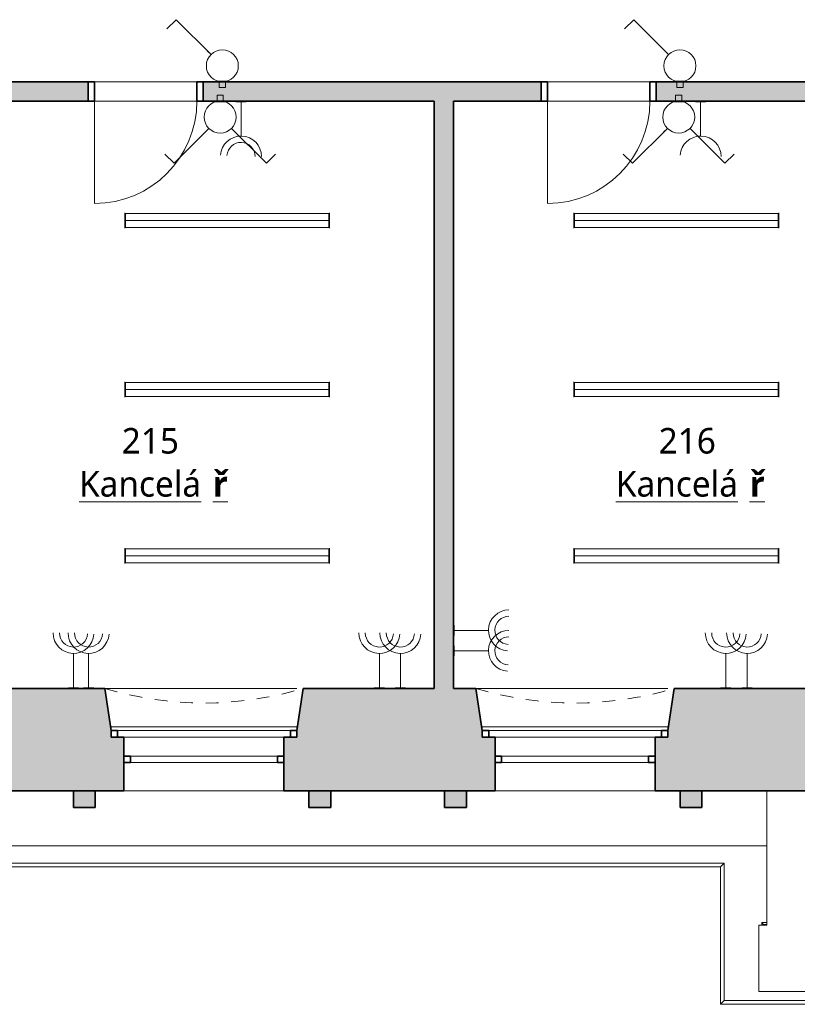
# Model space of a CAD drawing. Header units: metres. Extents: x -0.2 to 46.8, y -4.9 to 28.
# Tile 4 of 15: x 11.3 to 17.4, y -1.3 to 6.4. Entities that reach past the tile are written whole.
import ezdxf

# ---------------------------------------------------------------- set-up
doc = ezdxf.new("R2010")
doc.units = ezdxf.units.M
doc.linetypes.add('AV - Cerch_ 1 tecka 4mm', pattern=[0.006, 0.004, -0.001, 0, -0.001])
doc.layers.add('AV-MISTNOSTI', color=5, linetype='Continuous', lineweight=5, true_color=0x0000ff)
doc.layers.add('AV-TEXTY', color=5, linetype='Continuous', lineweight=13, true_color=0x0000ff)
doc.layers.add('AV-SRAFY', color=7, linetype='Continuous', lineweight=35)
doc.layers.add('AV-STAVBA', color=7, linetype='Continuous', lineweight=18)
doc.styles.add('Trebuchet MS_B', font='trebuc.ttf', dxfattribs={"height": 0.2})

# ---------------------------------------------------------------- blocks, each defined once
blk = doc.blocks.new('DO_1-L_Ocel_ - 800x1970_150-925843-2NP')
at = {"layer": 'AV-STAVBA', "color": 254, "true_color": 0xcccccc}
for p, q in [((0.4, 0.875), (0.4, 0.075)), ((-0.4, 0.075), (0.4, 0.075)), ((-0.4, -0.075), (0.4, -0.075))]:
    blk.add_line(p, q, dxfattribs=at)
at = {"layer": 'AV-STAVBA', "color": 254, "linetype": 'AV - Cerch_ 1 tecka 4mm', "true_color": 0xcccccc}
for p, q in [((-0.45, 0.075), (0.45, 0.075)), ((-0.4, 0.075), (0.4, 0.075)), ((-0.45, -0.075), (0.45, -0.075)), ((-0.4, -0.075), (0.4, -0.075))]:
    blk.add_line(p, q, dxfattribs=at)
at = {"layer": 'AV-STAVBA', "color": 254, "lineweight": 35, "true_color": 0xcccccc}
for p, q in [((-0.4, 0.075), (-0.45, 0.075)), ((-0.45, 0.075), (-0.45, -0.075)), ((-0.4, -0.075), (-0.4, 0.075)), ((0.45, 0.075), (0.4, 0.075)), ((0.4, 0.075), (0.4, -0.075)), ((0.45, -0.075), (0.45, 0.075)), ((-0.45, -0.075), (-0.4, -0.075)), ((0.4, -0.075), (0.45, -0.075))]:
    blk.add_line(p, q, dxfattribs=at)
at = {"layer": 'AV-STAVBA', "color": 254, "true_color": 0xcccccc}
blk.add_arc((0.4, 0.075), 0.8, 90, 180, dxfattribs=at)
blk = doc.blocks.new('WI_2-2_dvojité_bez středního sloupku - 1250x2600-1216050-2NP')
at = {"layer": 'AV-STAVBA', "color": 254, "linetype": 'AV - Cerch_ 1 tecka 4mm', "lineweight": 13, "true_color": 0xcccccc}
for p, q in [((0.725, 0.4), (-0.725, 0.4)), ((-0.725, 0.4), (0.725, 0.4)), ((0.625, 0.4), (-0.625, 0.4)), ((0.725, -0.4), (-0.725, -0.4)), ((0.625, -0.4), (-0.625, -0.4)), ((-0.625, -0.4), (0.625, -0.4))]:
    blk.add_line(p, q, dxfattribs=at)
at = {"layer": 'AV-STAVBA', "color": 254, "lineweight": 35, "true_color": 0xcccccc}
for p, q in [((-0.675, 0.07), (-0.725, 0.07)), ((-0.725, 0.07), (-0.725, 0.02)), ((-0.725, 0.02), (-0.675, 0.02)), ((-0.675, 0.02), (-0.675, 0.07)), ((0.725, 0.07), (0.675, 0.07)), ((0.675, 0.07), (0.675, 0.02)), ((0.675, 0.02), (0.725, 0.02)), ((0.725, 0.02), (0.725, 0.07)), ((-0.625, -0.18), (-0.625, -0.13)), ((-0.625, -0.13), (-0.575, -0.13)), ((-0.575, -0.13), (-0.575, -0.18)), ((0.575, -0.18), (0.575, -0.13)), ((0.575, -0.13), (0.625, -0.13)), ((0.625, -0.13), (0.625, -0.18)), ((-0.575, -0.18), (-0.625, -0.18)), ((0.625, -0.18), (0.575, -0.18))]:
    blk.add_line(p, q, dxfattribs=at)
at = {"layer": 'AV-STAVBA', "color": 254, "true_color": 0xcccccc}
for p, q in [((-0.725, 0.02), (-0.725, 0.07)), ((-0.725, 0.07), (0.725, 0.07)), ((-0.725, 0.02), (0.725, 0.02)), ((-0.675, 0.07), (0.031, 0.07)), ((-0.675, 0.02), (-0.675, 0.07)), ((0.031, 0.02), (-0.625, 0.02)), ((0.031, 0.07), (0.675, 0.07)), ((0.625, 0.02), (0.031, 0.02)), ((0.675, 0.02), (0.675, 0.07)), ((0.725, 0.02), (0.725, 0.07)), ((-0.625, -0.13), (-0.625, -0.18)), ((-0.625, -0.13), (0.625, -0.13)), ((0.031, -0.13), (-0.575, -0.13)), ((-0.575, -0.13), (-0.575, -0.18)), ((0.575, -0.13), (0.031, -0.13)), ((0.575, -0.13), (0.575, -0.18)), ((0.625, -0.13), (0.625, -0.18)), ((-0.625, -0.18), (0.625, -0.18)), ((-0.575, -0.18), (0.031, -0.18)), ((0.031, -0.18), (0.575, -0.18))]:
    blk.add_line(p, q, dxfattribs=at)
blk = doc.blocks.new('GM_Nika se zkoseným ostěním a klenutým nadpražím - 1450x2700-1216438-2NP')
at = {"layer": 'AV-STAVBA', "color": 254, "linetype": 'AV - Cerch_ 1 tecka 4mm', "lineweight": 13, "true_color": 0xcccccc}
for p, q in [((0.725, 0.4), (-0.725, 0.4)), ((0.775, -0.4), (-0.775, -0.4))]:
    blk.add_line(p, q, dxfattribs=at)
blk.add_arc((0, -2.9635), 2.6781, 73.17907, 106.82093, dxfattribs=at)
blk = doc.blocks.new('GM_Nika_zkosené ostění - v900-1216957-2NP')
at = {"layer": 'AV-STAVBA', "color": 254, "linetype": 'AV - Cerch_ 1 tecka 4mm', "lineweight": 13, "true_color": 0xcccccc}
blk.add_line((-0.65, 0.4), (0.9, 0.4), dxfattribs=at)
blk = doc.blocks.new('Římsa nad 1NP - Římsa nad 1NP-1582674-2NP')
at = {"layer": 'AV-STAVBA', "color": 254, "true_color": 0xcccccc}
for p, q in [((16.7898, -0.2068), (5.8298, -0.2068)), ((16.7607, -0.2359), (16.7898, -0.2068)), ((16.7898, -1.2817), (16.7898, -0.2068)), ((16.7607, -0.2359), (5.859, -0.2359)), ((16.7607, -1.3109), (16.7607, -0.2359)), ((17.0838, -0.692), (17.0838, -0.6728)), ((17.0838, -0.6728), (17.0982, -0.6873)), ((17.0838, -0.6728), (17.1222, -0.6728)), ((17.0982, -0.692), (17.0982, -0.6873)), ((17.0982, -0.6873), (17.1015, -0.6906)), ((17.0982, -0.6873), (17.1222, -0.6873)), ((17.1222, -0.6903), (17.1012, -0.6903)), ((17.1012, -0.6903), (17.1012, -0.692)), ((16.7607, -1.3109), (16.7898, -1.2817)), ((17.8598, -1.2817), (16.7898, -1.2817)), ((17.889, -1.3109), (16.7607, -1.3109))]:
    blk.add_line(p, q, dxfattribs=at)
blk.add_open_spline([(17.1013, -0.6903), (17.1011, -0.6902), (17.1012, -0.6903), (17.102, -0.6911), (17.1025, -0.6916), (17.1028, -0.6919)], degree=3, knots=[0.3333333, 0.3333333, 0.3333333, 0.3333333, 0.5, 0.5833333, 0.6459967, 0.6459967, 0.6459967, 0.6459967], dxfattribs=at)
blk = doc.blocks.new('Tympanon a šambrána 2NP2 - Tympanon a šambrána 2NP-1609452-2NP')
at = {"layer": 'AV-STAVBA', "true_color": 0xcccccc}
for points in [[(5.8353, 0.2282), (6.0054, 0.2282), (6.0054, 0.3582), (5.8353, 0.3582), (5.8353, 0.2362)], [(7.8454, 0.2282), (7.8454, 0.3582), (7.6753, 0.3582), (7.6753, 0.2282), (7.797, 0.2282)]]:
    blk.add_hatch(color=254, dxfattribs=at).paths.add_polyline_path(points)
at = {"layer": 'AV-STAVBA', "color": 254, "lineweight": 35, "true_color": 0xcccccc}
for p, q in [((6.0054, 0.3582), (5.8353, 0.3582)), ((5.8353, 0.3582), (5.8353, 0.2282)), ((6.0054, 0.2282), (6.0054, 0.3582)), ((7.8454, 0.3582), (7.6753, 0.3582)), ((7.6753, 0.3582), (7.6753, 0.2282)), ((7.8454, 0.2282), (7.8454, 0.3582)), ((5.8353, 0.2282), (6.0054, 0.2282)), ((7.6753, 0.2282), (7.8454, 0.2282))]:
    blk.add_line(p, q, dxfattribs=at)
blk = doc.blocks.new('Tympanon a šambrána 2NP3 - Tympanon a šambrána 2NP-1609617-2NP')
at = {"layer": 'AV-STAVBA', "true_color": 0xcccccc}
for points in [[(6.0054, 0.2282), (6.0054, 0.3582), (5.8353, 0.3582), (5.8353, 0.2282), (5.9137, 0.2282)], [(7.8454, 0.2282), (7.8454, 0.3582), (7.6753, 0.3582), (7.6753, 0.2282), (7.8199, 0.2282)]]:
    blk.add_hatch(color=254, dxfattribs=at).paths.add_polyline_path(points)
at = {"layer": 'AV-STAVBA', "color": 254, "lineweight": 35, "true_color": 0xcccccc}
for p, q in [((6.0054, 0.3582), (5.8353, 0.3582)), ((5.8353, 0.3582), (5.8353, 0.2282)), ((6.0054, 0.2282), (6.0054, 0.3582)), ((7.8454, 0.3582), (7.6753, 0.3582)), ((7.6753, 0.3582), (7.6753, 0.2282)), ((7.8454, 0.2282), (7.8454, 0.3582)), ((5.8353, 0.2282), (6.0054, 0.2282)), ((7.6753, 0.2282), (7.8454, 0.2282))]:
    blk.add_line(p, q, dxfattribs=at)
blk = doc.blocks.new('D0089 - 1514 - OÚPSŘ_Benešova_rvt-1-2NP')
at = {"layer": 'AV-SRAFY', "lineweight": 18, "true_color": 0xcccccc}
h = blk.add_hatch(color=254, dxfattribs=at)
h.paths.add_polyline_path([(20.021, 5.7482), (22.1148, 5.7482), (22.1148, 5.8982), (19.735, 5.8982), (19.735, 5.7482)])
h.paths.add_polyline_path([(9.8098, 5.7482), (11.8198, 5.7482), (11.8198, 5.8982), (9.8098, 5.8982)])
h.paths.add_polyline_path([(8.9098, 5.7482), (8.9098, 5.8982), (7.6148, 5.8982), (7.6148, 5.7482), (8.2748, 5.7482)])
h.paths.add_polyline_path([(18.1948, 5.7482), (18.835, 5.7482), (18.835, 5.8982), (16.2598, 5.8982), (16.2598, 5.7482), (18.0448, 5.7482)])
h.paths.add_polyline_path([(15.3598, 5.7482), (15.3598, 5.8982), (12.7198, 5.8982), (12.7198, 5.7482), (14.6748, 5.7482)])
h.paths.add_polyline_path([(5.4448, 5.7482), (6.7148, 5.7482), (6.7148, 5.8982), (5.4448, 5.8982)])
blk.add_hatch(color=254, dxfattribs=at).paths.add_polyline_path([(14.6748, 1.1582), (14.6748, 5.7482), (14.5248, 5.7482), (14.5248, 1.1582)])
h = blk.add_hatch(color=254, dxfattribs=at)
h.paths.add_polyline_path([(5.4448, 0.3582), (6.2299, 0.3582), (6.2299, 0.7782), (6.1299, 0.7782), (6.1299, 0.8282), (6.0799, 1.1582), (5.4448, 1.1582), (5.4448, 0.4167)])
h.paths.add_polyline_path([(19.8741, 0.3582), (19.8741, 0.7582), (19.8491, 0.7582), (19.8491, 0.8082), (19.5848, 0.8082), (19.5848, 0.7582), (19.5598, 0.7582), (19.5598, 0.3582)])
h.paths.add_polyline_path([(20.9241, 0.3582), (23.1598, 0.3582), (23.1598, 0.7782), (23.0598, 0.7782), (23.0598, 0.8282), (23.0098, 1.1582), (21.0448, 1.1582), (20.9948, 0.8082), (20.9491, 0.8082), (20.9491, 0.7582), (20.9241, 0.7582), (20.9241, 0.5882)])
h.paths.add_polyline_path([(33.9791, 0.3582), (33.9791, 1.1582), (33.2298, 1.1582), (33.1798, 0.8282), (33.1798, 0.7782), (33.0798, 0.7782), (33.0798, 0.3582), (33.7456, 0.3582)])
h.paths.add_polyline_path([(7.4799, 0.3582), (9.1599, 0.3582), (9.1599, 0.7782), (9.0599, 0.7782), (9.0599, 0.8282), (9.0099, 1.1582), (7.6299, 1.1582), (7.5799, 0.8282), (7.5799, 0.7782), (7.4799, 0.7782), (7.4799, 0.4167)])
h.paths.add_polyline_path([(18.5098, 0.3582), (18.5098, 0.7582), (18.4848, 0.7582), (18.4848, 0.8082), (18.4148, 0.8082), (18.3648, 1.1582), (16.3998, 1.1582), (16.3498, 0.8282), (16.3498, 0.7782), (16.2498, 0.7782), (16.2498, 0.3582), (18.4018, 0.3582)])
h.paths.add_polyline_path([(31.8298, 0.3582), (31.8298, 0.7782), (31.7298, 0.7782), (31.7298, 0.8282), (31.6798, 1.1582), (30.4298, 1.1582), (30.3798, 0.8282), (30.3798, 0.7782), (30.2798, 0.7782), (30.2798, 0.3582), (31.7123, 0.3582)])
h.paths.add_polyline_path([(24.4098, 0.3582), (26.1098, 0.3582), (26.1098, 0.7782), (26.0098, 0.7782), (26.0098, 0.8282), (25.9598, 1.1582), (24.5598, 1.1582), (24.5098, 0.8282), (24.5098, 0.7782), (24.4098, 0.7782), (24.4098, 0.4167)])
h.paths.add_polyline_path([(10.4099, 0.3582), (12.0998, 0.3582), (12.0998, 0.7782), (11.9998, 0.7782), (11.9998, 0.8282), (11.9498, 1.1582), (10.5599, 1.1582), (10.5099, 0.8282), (10.5099, 0.7782), (10.4099, 0.7782), (10.4099, 0.4167)])
h.paths.add_polyline_path([(14.9998, 0.3582), (14.9998, 0.7782), (14.8998, 0.7782), (14.8998, 0.8282), (14.8498, 1.1582), (13.4998, 1.1582), (13.4498, 0.8282), (13.4498, 0.7782), (13.3498, 0.7782), (13.3498, 0.3582), (14.9378, 0.3582)])
h.paths.add_polyline_path([(29.0298, 0.3582), (29.0298, 0.7782), (28.9298, 0.7782), (28.9298, 0.8282), (28.8798, 1.1582), (27.5098, 1.1582), (27.4598, 0.8282), (27.4598, 0.7782), (27.3598, 0.7782), (27.3598, 0.3582), (28.9166, 0.3582)])
at = {"layer": 'AV-STAVBA', "color": 254, "lineweight": 35, "true_color": 0xcccccc}
for p, q in [((11.8198, 5.8982), (9.8098, 5.8982)), ((11.8198, 5.7482), (11.8198, 5.8982)), ((15.3598, 5.8982), (12.7198, 5.8982)), ((12.7198, 5.8982), (12.7198, 5.7482)), ((15.3598, 5.7482), (15.3598, 5.8982)), ((18.835, 5.8982), (16.2598, 5.8982)), ((16.2598, 5.8982), (16.2598, 5.7482)), ((11.2148, 5.7482), (11.8198, 5.7482)), ((12.7198, 5.7482), (14.5248, 5.7482)), ((14.5248, 5.7482), (14.5248, 1.1582)), ((14.6748, 5.7482), (15.3598, 5.7482)), ((14.6748, 1.1582), (14.6748, 5.7482)), ((16.2598, 5.7482), (18.0448, 5.7482)), ((11.9498, 1.1582), (11.2148, 1.1582)), ((11.9998, 0.8282), (11.9498, 1.1582)), ((13.4998, 1.1582), (13.4498, 0.8282)), ((14.5248, 1.1582), (13.4998, 1.1582)), ((14.8498, 1.1582), (14.6748, 1.1582)), ((14.8998, 0.8282), (14.8498, 1.1582)), ((16.3998, 1.1582), (16.3498, 0.8282)), ((18.0448, 1.1582), (16.3998, 1.1582)), ((12.0998, 0.7782), (12.0498, 0.7782)), ((12.0998, 0.6282), (12.0998, 0.7782)), ((13.3998, 0.7782), (13.3498, 0.7782)), ((13.3498, 0.7782), (13.3498, 0.6282)), ((14.9998, 0.7782), (14.9498, 0.7782)), ((14.9998, 0.6282), (14.9998, 0.7782)), ((16.2998, 0.7782), (16.2498, 0.7782)), ((16.2498, 0.7782), (16.2498, 0.6282)), ((12.0998, 0.3582), (12.0998, 0.5782)), ((13.3498, 0.5782), (13.3498, 0.3582)), ((14.9998, 0.3582), (14.9998, 0.5782)), ((16.2498, 0.5782), (16.2498, 0.3582)), ((10.4099, 0.3582), (12.0998, 0.3582)), ((13.3498, 0.3582), (14.9998, 0.3582)), ((16.2498, 0.3582), (18.5098, 0.3582))]:
    blk.add_line(p, q, dxfattribs=at)
at = {"layer": 'AV-STAVBA', "color": 254, "true_color": 0xcccccc}
for p, q in [((11.8698, 5.8982), (12.6698, 5.8982)), ((15.4098, 5.8982), (16.2098, 5.8982)), ((12.6698, 5.7482), (11.8698, 5.7482)), ((16.2098, 5.7482), (15.4098, 5.7482)), ((11.9953, 0.8582), (13.4544, 0.8582)), ((14.8953, 0.8582), (16.3544, 0.8582)), ((13.3498, 0.7782), (12.0998, 0.7782)), ((16.2498, 0.7782), (14.9998, 0.7782)), ((13.3498, 0.3582), (12.0998, 0.3582)), ((16.2498, 0.3582), (14.9998, 0.3582)), ((17.1222, 0.3582), (17.1222, -0.692)), ((4.8248, -0.0718), (17.1222, -0.0718)), ((17.1222, -0.692), (17.0622, -0.692)), ((17.0622, -0.692), (17.0622, -1.212)), ((17.0622, -1.212), (17.5722, -1.212))]:
    blk.add_line(p, q, dxfattribs=at)
at = {"layer": 'AV-STAVBA', "color": 254, "lineweight": 18, "true_color": 0xcccccc, "rotation": 180}
for name, p in [('DO_1-L_Ocel_ - 800x1970_150-925843-2NP', (12.2698, 5.8232)), ('DO_1-L_Ocel_ - 800x1970_150-925843-2NP', (15.8098, 5.8232)), ('GM_Nika se zkoseným ostěním a klenutým nadpražím - 1450x2700-1216438-2NP', (12.7248, 0.7582)), ('GM_Nika se zkoseným ostěním a klenutým nadpražím - 1450x2700-1216438-2NP', (15.6248, 0.7582))]:
    blk.add_blockref(name, p, dxfattribs=at)
at = {"layer": 'AV-STAVBA', "color": 254, "lineweight": 18, "true_color": 0xcccccc}
for name, p in [('GM_Nika_zkosené ostění - v900-1216957-2NP', (12.5998, 0.7582)), ('WI_2-2_dvojité_bez středního sloupku - 1250x2600-1216050-2NP', (12.7248, 0.7582)), ('GM_Nika_zkosené ostění - v900-1216957-2NP', (15.4998, 0.7582)), ('WI_2-2_dvojité_bez středního sloupku - 1250x2600-1216050-2NP', (15.6248, 0.7582)), ('Římsa nad 1NP - Římsa nad 1NP-1582674-2NP', (0, 0)), ('Tympanon a šambrána 2NP2 - Tympanon a šambrána 2NP-1609452-2NP', (5.87, 0)), ('Tympanon a šambrána 2NP3 - Tympanon a šambrána 2NP-1609617-2NP', (8.77, 0))]:
    blk.add_blockref(name, p, dxfattribs=at)
blk = doc.blocks.new('EF_Zásuvka - Dvojzásuvka-840806-2NP')
at = {"layer": 'AV-STAVBA'}
for p, q in [((5.02, 0.8332), (5.1, 0.8332)), ((5.02, 0.8282), (5.02, 0.8332)), ((5.03, 0.8332), (5.09, 0.8332)), ((5.09, 0.8332), (5.03, 0.8332)), ((5.03, 0.8332), (5.09, 0.8332)), ((5.09, 0.8332), (5.03, 0.8332)), ((5.085, 0.8332), (5.035, 0.8332)), ((5.085, 0.8332), (5.035, 0.8332)), ((5.078, 0.8332), (5.04, 0.8332)), ((5.078, 0.8332), (5.04, 0.8332)), ((5.078, 0.8332), (5.04, 0.8332)), ((5.078, 0.8332), (5.04, 0.8332)), ((5.0475, 0.8332), (5.0512, 0.8332)), ((5.0475, 0.8332), (5.0512, 0.8332)), ((5.0488, 0.8332), (5.0526, 0.8332)), ((5.0488, 0.8332), (5.0526, 0.8332)), ((5.0613, 0.8332), (5.0575, 0.8332)), ((5.0613, 0.8332), (5.0575, 0.8332)), ((5.0662, 0.8332), (5.0625, 0.8332)), ((5.0662, 0.8332), (5.0625, 0.8332)), ((5.0699, 0.8332), (5.0662, 0.8332)), ((5.0699, 0.8332), (5.0662, 0.8332)), ((5.0712, 0.8332), (5.0675, 0.8332)), ((5.0712, 0.8332), (5.0675, 0.8332)), ((5.1, 0.8332), (5.1, 0.8282))]:
    blk.add_line(p, q, dxfattribs=at)
blk = doc.blocks.new('EF_Vypínač - Dvojklapka-835340-2NP')
at = {"layer": 'AV-STAVBA'}
for p, q in [((2.0348, 23.8607), (2.0398, 23.8607)), ((2.0348, 23.7807), (2.0348, 23.8607)), ((2.0398, 23.8607), (2.0398, 23.7807)), ((1.9898, 23.8447), (2.0348, 23.8447)), ((1.9898, 23.7967), (1.9898, 23.8447)), ((2.0348, 23.7967), (1.9898, 23.7967)), ((2.0398, 23.7807), (2.0348, 23.7807)), ((2.0398, 23.7907), (2.0398, 23.8507)), ((2.0398, 23.8507), (2.0398, 23.7907))]:
    blk.add_line(p, q, dxfattribs=at)
blk = doc.blocks.new('EF_Vypínač - Jednoklapka-835338-2NP')
at = {"layer": 'AV-STAVBA'}
for p, q in [((1.9098, 25.0188), (1.9098, 25.0988)), ((1.9098, 25.0988), (1.9148, 25.0988)), ((1.9098, 25.0888), (1.9098, 25.0288)), ((1.9098, 25.0288), (1.9098, 25.0888)), ((1.9148, 25.0988), (1.9148, 25.0188)), ((1.9148, 25.0188), (1.9098, 25.0188)), ((1.9148, 25.0828), (1.9598, 25.0828)), ((1.9598, 25.0348), (1.9148, 25.0348)), ((1.9598, 25.0828), (1.9598, 25.0348))]:
    blk.add_line(p, q, dxfattribs=at)
blk = doc.blocks.new('EF_Zásuvka - Jednozásuvka-V7-2NP')
at = {"layer": 'AV-STAVBA'}
for p, q in [((5.4998, 25.9006), (5.4998, 25.9806)), ((5.4998, 25.9806), (5.5048, 25.9806)), ((5.4998, 25.9106), (5.4998, 25.9706)), ((5.4998, 25.9706), (5.4998, 25.9106)), ((5.4998, 25.9106), (5.4998, 25.9706)), ((5.4998, 25.9656), (5.4998, 25.9156)), ((5.4998, 25.9586), (5.4998, 25.9206)), ((5.4998, 25.9586), (5.4998, 25.9206)), ((5.4998, 25.9518), (5.4998, 25.9481)), ((5.4998, 25.9518), (5.4998, 25.9481)), ((5.4998, 25.9418), (5.4998, 25.9381)), ((5.4998, 25.9418), (5.4998, 25.9381)), ((5.4998, 25.9281), (5.4998, 25.9318)), ((5.4998, 25.9281), (5.4998, 25.9318)), ((5.5048, 25.9006), (5.4998, 25.9006))]:
    blk.add_line(p, q, dxfattribs=at)
blk = doc.blocks.new('LF_Závěsné lineární svítidlo - 1600x120-923465-2NP')
at = {"layer": 'AV-STAVBA', "color": 5, "true_color": 0x0000ff}
for p, q in [((-0.8, -0.06), (-0.8, 0.06)), ((0.8, 0), (-0.8, 0)), ((-0.795, -0.055), (-0.795, 0.055)), ((-0.795, 0.055), (0.795, 0.055)), ((0.795, 0.055), (0.795, -0.055)), ((0.8, 0.06), (0.8, -0.06)), ((0.795, -0.055), (-0.795, -0.055))]:
    blk.add_line(p, q, dxfattribs=at)

msp = doc.modelspace()

# ---------------------------------------------------------------- linework, layer by layer
at = {"layer": 'AV-TEXTY', "lineweight": 5}
for p, q in [((12.5074, 6.3842), (12.4354, 6.3123)), ((12.78, 6.1116), (12.5074, 6.3842)), ((16.0835, 6.3842), (16.0115, 6.3123)), ((16.3561, 6.1116), (16.0835, 6.3842)), ((12.78, 6.1116), (12.7503, 6.1413)), ((16.3561, 6.1116), (16.3264, 6.1413)), ((13.0143, 5.475), (13.0143, 5.7482)), ((16.6061, 5.475), (16.6061, 5.7482)), ((12.7635, 5.5348), (12.4909, 5.2622)), ((12.7635, 5.5348), (12.7338, 5.5051)), ((12.9403, 5.5348), (13.2129, 5.2622)), ((16.3465, 5.5348), (16.0739, 5.2622)), ((16.3465, 5.5348), (16.3168, 5.5051)), ((16.5233, 5.5348), (16.796, 5.2622)), ((12.4909, 5.2622), (12.4189, 5.3341)), ((13.2129, 5.2622), (13.2849, 5.3341)), ((16.0739, 5.2622), (16.002, 5.3341)), ((16.796, 5.2622), (16.8679, 5.3341)), ((14.948, 1.6116), (14.6748, 1.6116)), ((11.7054, 1.4314), (11.7054, 1.1582)), ((11.8231, 1.4314), (11.8231, 1.1582)), ((14.0957, 1.4314), (14.0957, 1.1582)), ((14.2599, 1.4314), (14.2599, 1.1582)), ((14.948, 1.4518), (14.6748, 1.4518)), ((16.8025, 1.4314), (16.8025, 1.1582)), ((16.9696, 1.4314), (16.9696, 1.1582))]:
    msp.add_line(p, q, dxfattribs=at)
for centre in [(12.8684, 6.0232), (16.4445, 6.0232), (12.8519, 5.6232), (16.4349, 5.6232)]:
    msp.add_circle(centre, 0.125, dxfattribs=at)
for centre, radius, start, end in [((13.0143, 5.315), 0.16, 360, 176.41054), ((16.6061, 5.315), 0.16, 360, 176.41054), ((13.0143, 5.315), 0.11, 360, 176.41054), ((15.108, 1.6116), 0.16, 90, 266.41054), ((15.108, 1.6116), 0.11, 90, 266.41054), ((11.7054, 1.5914), 0.16, 180, 356.41054), ((11.7054, 1.5914), 0.11, 180, 356.41054), ((11.8231, 1.5914), 0.16, 180, 356.41054), ((11.8231, 1.5914), 0.11, 180, 356.41054), ((14.0957, 1.5914), 0.16, 180, 356.41054), ((14.0957, 1.5914), 0.11, 180, 356.41054), ((14.2599, 1.5914), 0.16, 180, 356.41054), ((14.2599, 1.5914), 0.11, 180, 356.41054), ((15.108, 1.4518), 0.16, 90, 266.41054), ((15.108, 1.4518), 0.11, 90, 266.41054), ((16.8025, 1.5914), 0.16, 180, 356.41054), ((16.8025, 1.5914), 0.11, 180, 356.41054), ((16.9696, 1.5914), 0.16, 180, 356.41054), ((16.9696, 1.5914), 0.11, 180, 356.41054)]:
    msp.add_arc(centre, radius, start, end, dxfattribs=at)

# ---------------------------------------------------------------- block references
at = {"lineweight": 5}
msp.add_blockref('D0089 - 1514 - OÚPSŘ_Benešova_rvt-1-2NP', (0, 0), dxfattribs=at)
at = {"layer": 'AV-STAVBA'}
for name, p, rotation in [('EF_Vypínač - Jednoklapka-835338-2NP', (-12.1904, 7.813), 269.9999999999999), ('EF_Vypínač - Jednoklapka-835338-2NP', (-8.6143, 7.813), 269.9999999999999), ('EF_Vypínač - Dvojklapka-835340-2NP', (-10.9688, 7.783), 269.9999999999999), ('EF_Vypínač - Dvojklapka-835340-2NP', (-7.3857, 7.783), 269.9999999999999), ('EF_Zásuvka - Dvojzásuvka-840806-2NP', (18.0743, 6.5764), 180), ('EF_Zásuvka - Jednozásuvka-V7-2NP', (42.5467, 0.2434), 89.99999999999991), ('EF_Zásuvka - Dvojzásuvka-840806-2NP', (13.8466, 6.6716), 270), ('EF_Zásuvka - Dvojzásuvka-840806-2NP', (13.8466, 6.5118), 270)]:
    msp.add_blockref(name, p, dxfattribs=dict(at, rotation=rotation))
at = {"layer": 'AV-STAVBA', "color": 5, "true_color": 0x0000ff, "extrusion": (0, 0, -1), "rotation": 180}
for p in [(-12.9061, 4.8141), (-16.4161, 4.8141), (-12.9061, 3.4941), (-16.4161, 3.4941), (-12.9061, 2.1941), (-16.4161, 2.1941)]:
    msp.add_blockref('LF_Závěsné lineární svítidlo - 1600x120-923465-2NP', p, dxfattribs=at)
at = {"layer": 'AV-STAVBA'}
for p in [(6.6454, 0.33), (6.7631, 0.33), (9.0357, 0.33), (9.1999, 0.33), (11.7425, 0.33), (11.9096, 0.33)]:
    msp.add_blockref('EF_Zásuvka - Dvojzásuvka-840806-2NP', p, dxfattribs=at)

# ---------------------------------------------------------------- texts
at = {"layer": 'AV-MISTNOSTI', "char_height": 0.2, "attachment_point": 1, "style": 'Trebuchet MS_B'}
for s, insert, width in [('215', (12.0825, 3.1932), 0.601266), ('216', (16.278, 3.1932), 0.601266), ('\\LKancelá', (11.7485, 2.8569), 1.266666), ('\\L\\fTrebuchet MS|b1|i0|c238|p34|;\\Lř', (12.7936, 2.8569), 0.144304), ('\\LKancelá', (15.944, 2.8569), 1.266666), ('\\L\\fTrebuchet MS|b1|i0|c238|p34|;\\Lř', (16.9891, 2.8569), 0.144304)]:
    msp.add_mtext(s, dxfattribs=dict(at, insert=insert, width=width))

doc.saveas('drawing.dxf')
